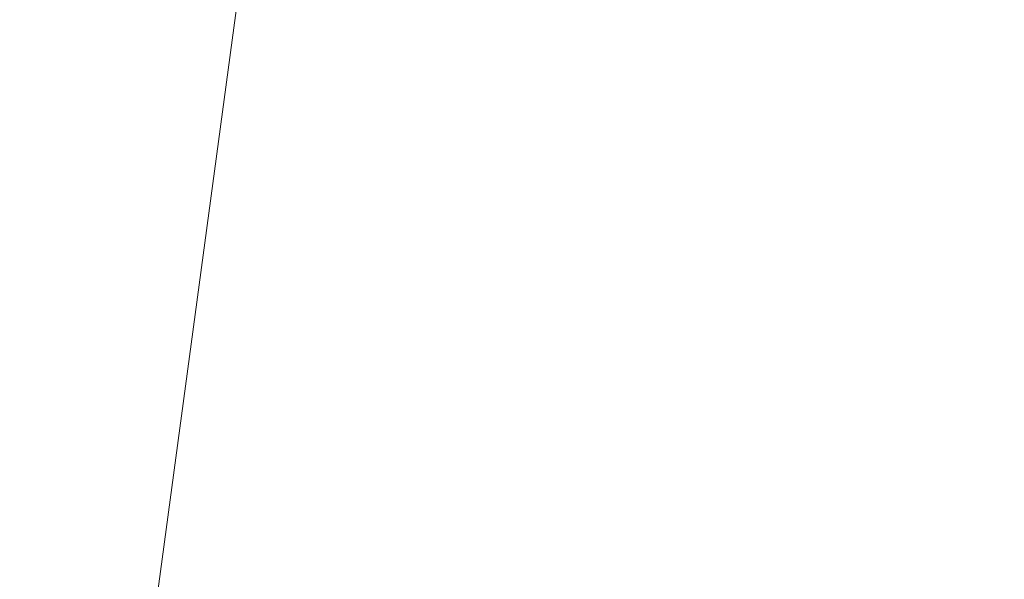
# Model space of a CAD drawing. Header units: metres. Extents: x 179483 to 180084, y 582739 to 582904.
# Tile 152 of 205: x 179823.752 to 179823.874, y 582801.0991 to 582801.1685. Entities that reach past the tile are written whole.
import ezdxf

# ---------------------------------------------------------------- set-up
doc = ezdxf.new("R2010")
doc.units = ezdxf.units.M
doc.layers.add('TA - NIET_INGEMETEN', color=4, linetype='CONTINUOUS', lineweight=18)
doc.layers.add('TA - VRIJGEGEVEN TOT 4M-MV', color=3, linetype='CONTINUOUS', lineweight=18)

msp = doc.modelspace()

# ---------------------------------------------------------------- hatches: boundary and pattern name
at = {"layer": 'TA - NIET_INGEMETEN'}
h = msp.add_hatch(dxfattribs=at)
h.set_pattern_fill('ANSI31', color=256, scale=0.3, angle=45, style=0)
h.paths.add_polyline_path([(179882.31231, 582795.41381), (179882.53685, 582797.01059), (179882.79012, 582797.10618), (179884.29586, 582797.18983), (179885.05909, 582802.85956), (179864.32009, 582805.53968), (179836.02506, 582808.69625), (179834.84656, 582808.84882), (179826.13803, 582809.7322), (179824.81282, 582808.8327), (179823.76251, 582801.04863), (179823.76741, 582801.04818), (179825.45665, 582800.17149), (179829.1428, 582799.17857), (179845.66831, 582797.66313), (179845.94992, 582797.63047), (179846.40483, 582797.59553), (179876.57072, 582794.54796), (179882.02786, 582794.40631)])

# ---------------------------------------------------------------- linework, layer by layer
at = {"layer": 'TA - NIET_INGEMETEN', "linetype": 'ByBlock'}
for points in [[(179882.79012, 582797.10618), (179882.7572, 582796.9896), (179882.53685, 582797.01059), (179882.31231, 582795.41381), (179882.02786, 582794.40631), (179876.57072, 582794.54796), (179846.40483, 582797.59553), (179845.94992, 582797.63047), (179845.66831, 582797.66313), (179829.1428, 582799.17857), (179825.45665, 582800.17149), (179823.76741, 582801.04818), (179823.76251, 582801.04863), (179824.81282, 582808.8327), (179826.13803, 582809.7322), (179834.84656, 582808.84882), (179836.02506, 582808.69625), (179864.32009, 582805.53968), (179885.05909, 582802.85956), (179884.29586, 582797.18983)], [(179882.7572, 582796.9896), (179882.79012, 582797.10618), (179884.29586, 582797.18983), (179885.05909, 582802.85956), (179864.32009, 582805.53968), (179836.02506, 582808.69625), (179834.84656, 582808.84882), (179826.13803, 582809.7322), (179824.81282, 582808.8327), (179823.76251, 582801.04863), (179823.76741, 582801.04818), (179825.45665, 582800.17149), (179829.1428, 582799.17857), (179845.66831, 582797.66313), (179845.94992, 582797.63047), (179846.40483, 582797.59553), (179876.57072, 582794.54796), (179882.02786, 582794.40631), (179882.31231, 582795.41381), (179882.53685, 582797.01059)]]:
    msp.add_lwpolyline(points, close=True, dxfattribs=at)
at = {"layer": 'TA - VRIJGEGEVEN TOT 4M-MV'}
msp.add_lwpolyline([(179812.14403, 582802.10856), (179823.76251, 582801.04863), (179824.81282, 582808.8327), (179826.13803, 582809.7322), (179834.84656, 582808.84882), (179814.23471, 582811.51732)], dxfattribs=at)

doc.saveas('drawing.dxf')
